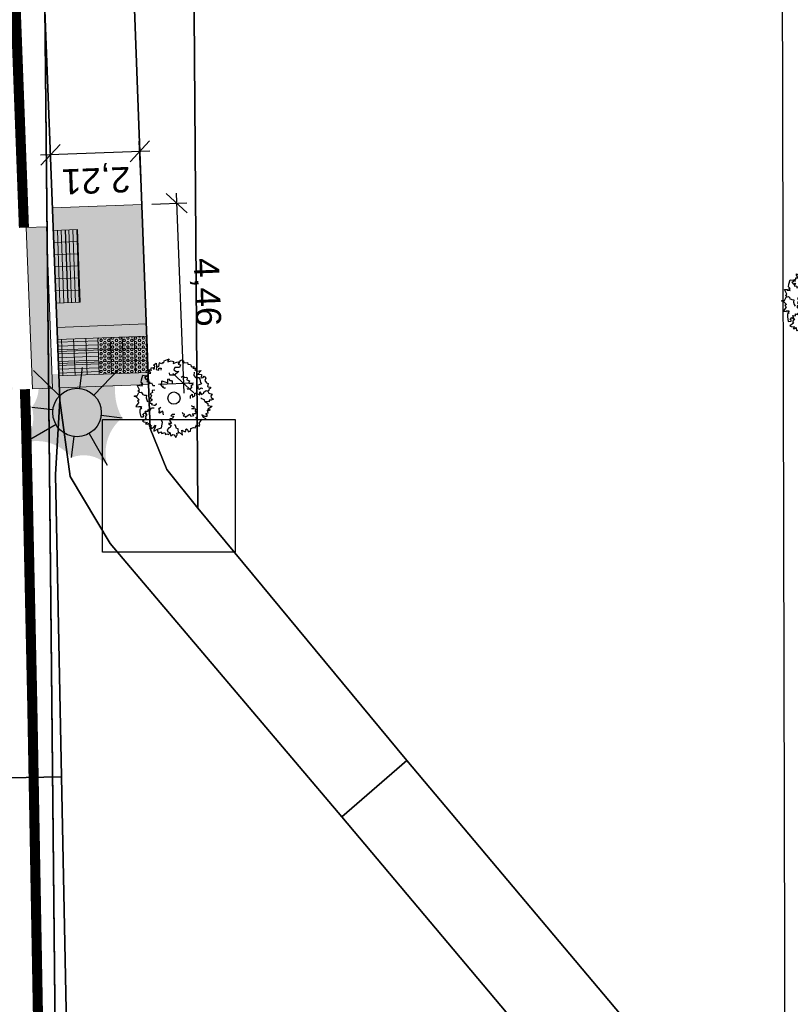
# Model space of a CAD drawing. Header units: metres. Extents: x 339653 to 341672, y 5744753 to 5747397.
# Tile 99 of 256: x 340497 to 340516, y 5745827 to 5745851. Entities that reach past the tile are written whole.
import ezdxf

# ---------------------------------------------------------------- set-up
doc = ezdxf.new("R2010")
doc.units = ezdxf.units.M
doc.header["$LTSCALE"] = 0.03
doc.header["$PDMODE"] = 3
doc.header["$PDSIZE"] = 0.5
for name, color, linetype, lineweight in [('B-Baum', 83, 'Continuous', 25), ('Flurstücke_Grenzpunkte', 7, 'Continuous', 25), ('Historie', 7, 'Continuous', 25), ('P-Bemaßung', 4, 'Continuous', 25), ('P-Laterne', 2, 'Continuous', 25), ('P-Querneigung', 4, 'Continuous', 25), ('P-TR_Material', 6, 'Continuous', 18), ('Siedlung', 7, 'Continuous', 25), ('Verkehr', 7, 'Continuous', 25)]:
    doc.layers.add(name, color=color, linetype=linetype, lineweight=lineweight)
for name, color, linetype in [('BAEUME__AKTUELLER_DATENSTAND_', 7, 'Continuous'), ('P-Markierung', 2, 'Continuous'), ('PF-Fahrbahn', 254, 'Continuous'), ('PF-Gehweg', 41, 'Continuous'), ('PF-Parkstände-Ladezone-Busbucht-Inselkopf', 253, 'Continuous'), ('UMRINGE_FAHRBAHN', 7, 'Continuous'), ('UMRINGE_FLURSTUECKSABGRENZUNGEN', 7, 'Continuous'), ('UMRINGE_GEHWEG', 7, 'Continuous'), ('UMRINGE_GRUENSTREIFEN', 7, 'Continuous'), ('UMRINGE_PARKSTREIFEN', 7, 'Continuous')]:
    doc.layers.add(name, color=color, linetype=linetype)
doc.styles.add('DYN_DIM', font='arial.ttf')
doc.dimstyles.new('M50_Bemaßung 66', dxfattribs={"dimscale": 0.2, "dimtxt": 0.625, "dimasz": 0.5, "dimexe": 0.25, "dimexo": 0.25, "dimgap": 0.25, "dimtad": 1, "dimzin": 0, "dimtxsty": 'DYN_DIM', "dimblk": 'OBLIQUE', "dimcen": -1, "dimdle": 0.25, "dimclrt": 256, "dimaunit": 2, "dimazin": 0, "dimtfac": 0.75, "dimtmove": 1, "dimatfit": 2, "dimfxl": 1, "dimtvp": 1.5, "dimtolj": 1, "dimtzin": 0, "dimarcsym": 0})
picture_1 = doc.add_image_def('image10.jpg', size_in_pixel=(800, 800))

# ---------------------------------------------------------------- blocks, each defined once
blk = doc.blocks.new('2C00108')
at = {"layer": 'B-Baum'}
for p, q in [((1.194, 3.495), (1.109, 3.447)), ((2.223, 3.668), (2.162, 3.605)), ((0.685, 2.973), (0.565, 3.039)), ((0.263, 2.233), (0.229, 2.208)), ((3.675, 2.318), (3.626, 2.281)), ((0.63, 1.133), (0.611, 1.164)), ((3.282, 0.821), (3.327, 0.882)), ((1.153, 0.361), (1.153, 0.408)), ((1.735, 0.202), (1.756, 0.237)), ((2.181, 0.231), (2.233, 0.246))]:
    blk.add_line(p, q, dxfattribs=at)
for points in [[(0.685, 2.973), (0.644, 3.073), (0.705, 3.073), (0.705, 3.16), (0.819, 3.16), (0.732, 3.291), (0.732, 3.347), (0.806, 3.329), (0.846, 3.279), (0.846, 3.429), (0.934, 3.447), (0.934, 3.391), (0.981, 3.347), (1.021, 3.51), (0.961, 3.566), (1.082, 3.653), (1.095, 3.529), (1.109, 3.447), (1.082, 3.347), (1.21, 3.322), (1.21, 3.416), (1.324, 3.416), (1.311, 3.31)], [(1.396, 3.695), (1.346, 3.624), (1.233, 3.679), (1.194, 3.495)], [(1.396, 3.695), (1.456, 3.674), (1.482, 3.768), (1.718, 3.874), (1.657, 3.774), (1.657, 3.718), (1.819, 3.768), (1.933, 3.736), (1.92, 3.637), (2.108, 3.705), (2.196, 3.718), (2.162, 3.605), (2.283, 3.574), (2.236, 3.449), (2.007, 3.449), (1.947, 3.337), (2.061, 3.262), (2.209, 3.249), (1.974, 3.062), (1.772, 3.062), (1.758, 3.074), (1.745, 3.181)], [(2.223, 3.668), (2.297, 3.824), (2.438, 3.768), (2.452, 3.668), (2.627, 3.687), (2.64, 3.605), (2.775, 3.587), (2.802, 3.524), (2.802, 3.48), (2.95, 3.499), (2.889, 3.418), (3.051, 3.405), (2.99, 3.349), (3.103, 3.265)], [(0.263, 2.233), (0.188, 2.296), (0.263, 2.352), (0.141, 2.577), (0.289, 2.577), (0.276, 2.558), (0.417, 2.539), (0.363, 2.633), (0.431, 2.633), (0.35, 2.714), (0.363, 2.845), (0.431, 3.064), (0.565, 3.039), (0.565, 2.964), (0.505, 2.952), (0.592, 2.852), (0.653, 2.902), (0.693, 2.883), (0.619, 2.758), (0.754, 2.746), (0.754, 2.658), (0.855, 2.683), (0.915, 2.564), (1.026, 2.56)], [(2.312, 2.972), (2.42, 3.041), (2.434, 3.013), (2.465, 2.951), (2.596, 2.975), (2.607, 2.924), (2.601, 2.845), (2.724, 2.795), (2.698, 2.712), (2.674, 2.7), (2.755, 2.657), (2.827, 2.679), (2.884, 2.595), (2.796, 2.544), (2.848, 2.501), (2.759, 2.393), (2.735, 2.381), (2.646, 2.364), (2.626, 2.404)], [(2.952, 3.213), (2.939, 3.045), (3.027, 2.957), (3.192, 2.957), (3.239, 2.87), (3.271, 2.709), (3.318, 2.641), (3.075, 2.549), (3.168, 2.476), (3.094, 2.451), (3.2, 2.382), (3.293, 2.441), (3.365, 2.414)], [(3.103, 3.265), (3.299, 3.303), (3.143, 3.113), (3.321, 3.094), (3.321, 3.008), (3.287, 2.974), (3.297, 2.931), (3.393, 2.946), (3.45, 3.018), (3.532, 2.917), (3.479, 2.797), (3.56, 2.696), (3.645, 2.663), (3.609, 2.505), (3.647, 2.5), (3.757, 2.485), (3.762, 2.423), (3.676, 2.361), (3.675, 2.318)], [(1.505, 2.466), (1.505, 2.416), (1.404, 2.479), (1.451, 2.504), (1.404, 2.516), (1.29, 2.622), (1.364, 2.666), (1.364, 2.785), (1.653, 2.691), (1.653, 2.872), (1.693, 2.891), (1.754, 2.81), (1.842, 2.81), (1.868, 2.754), (1.868, 2.666)], [(0.244, 1.852), (0.114, 1.977), (0, 2.027), (0.054, 2.046), (0.141, 2.046), (0.229, 2.208), (0.35, 2.233), (0.404, 2.177), (0.39, 2.14), (0.505, 2.09), (0.606, 2.077), (0.592, 1.952), (0.619, 1.852), (0.666, 1.759)], [(1.015, 2.321), (0.887, 2.313), (0.892, 2.282), (0.903, 2.214), (0.783, 2.156), (0.805, 2.109), (0.856, 2.048), (0.786, 1.935), (0.856, 1.883), (0.883, 1.888), (0.842, 1.805), (0.771, 1.78), (0.774, 1.68), (0.875, 1.69), (0.859, 1.624), (0.994, 1.59), (1.021, 1.594), (1.103, 1.633), (1.096, 1.676)], [(2.778, 1.919), (2.778, 2.056), (2.852, 2.125), (2.866, 1.987), (2.987, 2.05), (2.987, 2.175), (3.054, 2.187), (3.229, 2.094), (3.229, 2.25), (3.317, 2.118), (3.431, 2.175), (3.431, 2.231), (3.539, 2.318), (3.626, 2.281), (3.673, 2.187), (3.835, 2.137), (3.774, 2.037), (3.788, 1.975), (3.916, 1.887), (3.788, 1.831), (3.7, 1.837), (3.687, 1.762), (3.485, 1.769), (3.471, 1.856), (3.33, 1.906), (3.29, 1.95)], [(0.244, 1.852), (0.165, 1.797), (0.233, 1.734), (0.091, 1.522), (0.239, 1.507), (0.227, 1.527), (0.369, 1.533), (0.307, 1.444), (0.374, 1.438), (0.286, 1.365), (0.287, 1.233), (0.333, 1.009), (0.469, 1.021), (0.476, 1.096), (0.417, 1.114), (0.514, 1.205), (0.569, 1.15), (0.611, 1.164), (0.55, 1.296), (0.685, 1.295), (0.693, 1.383), (0.791, 1.348), (0.863, 1.46), (0.978, 1.454)], [(1.452, 1.119), (1.411, 1.292), (1.256, 1.199), (1.219, 1.224), (1.258, 1.318), (1.213, 1.393), (1.247, 1.445), (1.322, 1.49)], [(2.366, 1.238), (2.385, 1.207), (2.385, 1.188), (2.459, 1.157), (2.459, 1.107), (2.419, 1.069), (2.52, 1.057), (2.52, 1.001), (2.748, 1.15), (2.796, 1.05), (2.937, 1.075), (2.863, 1.157), (2.95, 1.188), (3.038, 1.175), (3.051, 1.269), (3.024, 1.275), (3.038, 1.394), (2.849, 1.413), (2.964, 1.463), (2.95, 1.531), (2.897, 1.513), (2.849, 1.544), (2.849, 1.581)], [(3.485, 1.769), (3.609, 1.694), (3.636, 1.675), (3.623, 1.582), (3.838, 1.544), (3.798, 1.494), (3.636, 1.394), (3.751, 1.363), (3.663, 1.313), (3.596, 1.338), (3.636, 1.195), (3.522, 1.17), (3.576, 1.126), (3.576, 1.038), (3.475, 1.038), (3.34, 1.107), (3.394, 1.007), (3.509, 0.938), (3.535, 0.864), (3.327, 0.882), (3.226, 0.87), (3.125, 0.87), (3.035, 0.995)], [(0.63, 1.133), (0.558, 1.028), (0.541, 0.999), (0.592, 0.92), (0.412, 0.796), (0.47, 0.767), (0.658, 0.744), (0.567, 0.668), (0.668, 0.659), (0.718, 0.71), (0.742, 0.562), (0.856, 0.587), (0.825, 0.525), (0.862, 0.446), (0.953, 0.488), (1.047, 0.606), (1.04, 0.493), (0.965, 0.383), (0.971, 0.304), (1.153, 0.408), (1.25, 0.438), (1.342, 0.48), (1.377, 0.662), (1.391, 0.729), (1.333, 0.888)], [(2.009, 1.137), (1.872, 1.135), (1.805, 1.059), (1.942, 1.048), (1.882, 0.926), (1.757, 0.924), (1.745, 0.856), (1.842, 0.683), (1.686, 0.68), (1.819, 0.595), (1.764, 0.48), (1.708, 0.479), (1.622, 0.37), (1.661, 0.283), (1.756, 0.237), (1.808, 0.077), (1.907, 0.139), (1.97, 0.126), (2.06, 0), (2.114, 0.129), (2.106, 0.216), (2.181, 0.231), (2.171, 0.433), (2.083, 0.445), (2.031, 0.585), (1.987, 0.625)], [(2.233, 0.246), (2.379, 0.11), (2.348, 0.353), (2.508, 0.275), (2.554, 0.348), (2.544, 0.394), (2.575, 0.425), (2.648, 0.362), (2.659, 0.271), (2.781, 0.313), (2.8, 0.442), (2.923, 0.485), (3.013, 0.467), (3.066, 0.621), (3.101, 0.604), (3.202, 0.558), (3.239, 0.608), (3.199, 0.707), (3.282, 0.821)], [(1.153, 0.361), (1.153, 0.327), (1.207, 0.206), (1.31, 0.283), (1.36, 0.201), (1.518, 0.239), (1.545, 0.146), (1.616, 0.185), (1.698, 0.141), (1.735, 0.202)]]:
    blk.add_lwpolyline(points, dxfattribs=at)
blk.add_circle((1.961, 1.94), 0.3, dxfattribs=at)
blk = doc.blocks.new('CIRCLE')
at = {"layer": 'B-Baum'}
blk.add_blockref('2C00108', (-1.978, -1.95), dxfattribs=at)
blk = doc.blocks.new('A$C28f2a770')
at = {"layer": 'P-Laterne', "lineweight": -2}
blk.add_hatch(color=40, dxfattribs=at).paths.add_polyline_path([(2.233, -0.273, 0.299675), (1.496, -2.601, 0.304603), (-0.273, -2.233, 0.299675), (-2.601, -1.496, 0.237308), (-2.233, 0.273, 0.326623), (-2.164, 2.078, 0.197598), (0.273, 2.233, 0.27984), (2.078, 2.164, 0.222453)], flags=0)
at = {"layer": 'P-Laterne', "color": 7, "lineweight": 25}
for p, q in [((-0.866, 0.831), (-2.164, 2.078)), ((0.146, 1.191), (0.273, 2.233)), ((2.078, 2.164), (0.831, 0.866)), ((-2.233, 0.273), (-1.191, 0.146)), ((2.233, -0.273), (1.191, -0.146)), ((-1.04, -0.598), (-2.601, -1.496)), ((-0.273, -2.233), (-0.146, -1.191)), ((0.598, -1.04), (1.496, -2.601))]:
    blk.add_line(p, q, dxfattribs=at)
blk.add_circle((0, 0), 1.2, dxfattribs=at)
blk = doc.blocks.new('_Oblique')
at = {"color": 0, "lineweight": -2}
blk.add_line((-0.5, -0.5), (0.5, 0.5), dxfattribs=at)
blk = doc.blocks.new('*D201')
at = {"layer": 'Defpoints', "color": 0, "transparency": 16777216}
for p in [(340499.962, 5745846.856), (340500.127, 5745842.401), (340500.991, 5745842.433)]:
    blk.add_point(p, dxfattribs=at)
at = {"layer": 'P-Bemaßung', "color": 0, "lineweight": -2, "transparency": 16777216}
for p, q in [((340500.816, 5745847.137), (340501, 5745842.183)), ((340500.212, 5745846.865), (340501.076, 5745846.897)), ((340500.377, 5745842.41), (340501.241, 5745842.442))]:
    blk.add_line(p, q, dxfattribs=at)
at = {"layer": 'P-Bemaßung', "color": 0, "lineweight": -2, "transparency": 16777216, "xscale": 0.5, "yscale": 0.5, "zscale": 0.5}
for p, rotation in [((340500.826, 5745846.888), 92.12256651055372), ((340500.991, 5745842.433), 272.1225665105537)]:
    blk.add_blockref('_Oblique', p, dxfattribs=dict(at, rotation=rotation))
at = {"layer": 'P-Bemaßung', "transparency": 16777216, "insert": (340501.533, 5745844.683), "char_height": 0.625, "attachment_point": 5, "rotation": 272.1226, "style": 'DYN_DIM'}
blk.add_mtext('\\A1;4,46', dxfattribs=at)
blk = doc.blocks.new('*D202')
at = {"layer": 'Defpoints', "color": 0, "transparency": 16777216}
for p in [(340497.701, 5745848.085), (340497.752, 5745846.77), (340499.962, 5745846.856)]:
    blk.add_point(p, dxfattribs=at)
at = {"layer": 'P-Bemaßung', "color": 0, "lineweight": -2, "transparency": 16777216}
for p, q in [((340497.742, 5745847.02), (340497.691, 5745848.335)), ((340499.953, 5745847.105), (340499.902, 5745848.42)), ((340500.162, 5745848.18), (340497.451, 5745848.075))]:
    blk.add_line(p, q, dxfattribs=at)
at = {"layer": 'P-Bemaßung', "color": 0, "lineweight": -2, "transparency": 16777216, "xscale": 0.5, "yscale": 0.5, "zscale": 0.5}
for p, rotation in [((340497.701, 5745848.085), 182.2027521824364), ((340499.912, 5745848.17), 2.202752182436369)]:
    blk.add_blockref('_Oblique', p, dxfattribs=dict(at, rotation=rotation))
at = {"layer": 'P-Bemaßung', "transparency": 16777216, "insert": (340498.83, 5745847.502), "char_height": 0.625, "attachment_point": 5, "rotation": 182.2028, "style": 'DYN_DIM'}
blk.add_mtext('\\A1;2,21', dxfattribs=at)

msp = doc.modelspace()

# ---------------------------------------------------------------- hatches: boundary and pattern name
at = {"layer": 'P-TR_Material'}
h = msp.add_hatch(dxfattribs=at)
h.set_pattern_fill('ANSI31', color=256, scale=0.03, angle=227)
h.set_pattern_definition([(272, (0, 0), (0.0951919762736, 0.0033241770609), [])])
h.paths.add_polyline_path([(340498.37, 5745846.236), (340498.073, 5745846.225), (340498.084, 5745845.925), (340498.382, 5745845.937)])
h.paths.add_polyline_path([(340498.382, 5745845.937), (340498.084, 5745845.925), (340498.096, 5745845.625), (340498.394, 5745845.637)])
h.paths.add_polyline_path([(340498.394, 5745845.637), (340498.096, 5745845.625), (340498.107, 5745845.326), (340498.405, 5745845.337)])
h.paths.add_polyline_path([(340498.405, 5745845.337), (340498.107, 5745845.326), (340498.119, 5745845.026), (340498.417, 5745845.037)])
h.paths.add_polyline_path([(340498.417, 5745845.037), (340498.119, 5745845.026), (340498.13, 5745844.726), (340498.428, 5745844.738)])
h.paths.add_polyline_path([(340498.428, 5745844.738), (340498.13, 5745844.726), (340498.142, 5745844.426), (340498.44, 5745844.438)])
h.paths.add_polyline_path([(340498.13, 5745844.726), (340497.831, 5745844.715), (340497.842, 5745844.415), (340498.142, 5745844.426)])
h.paths.add_polyline_path([(340498.119, 5745845.026), (340497.819, 5745845.014), (340497.831, 5745844.715), (340498.13, 5745844.726)])
h.paths.add_polyline_path([(340498.107, 5745845.326), (340497.808, 5745845.314), (340497.819, 5745845.014), (340498.119, 5745845.026)])
h.paths.add_polyline_path([(340498.096, 5745845.625), (340497.796, 5745845.614), (340497.808, 5745845.314), (340498.107, 5745845.326)])
h.paths.add_polyline_path([(340498.084, 5745845.925), (340497.784, 5745845.914), (340497.796, 5745845.614), (340498.096, 5745845.625)])
h.paths.add_polyline_path([(340498.073, 5745846.225), (340497.773, 5745846.213), (340497.784, 5745845.914), (340498.084, 5745845.925)])
h = msp.add_hatch(dxfattribs=at)
h.set_pattern_fill('HEX', color=256, scale=0.01)
h.set_pattern_definition([(0, (0, 0), (0, 0.054992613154), [0.03175, -0.0635]), (120, (0, 0), (-0.04762500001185, -0.027496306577), [0.03175, -0.0635]), (60, (0.03175, 0), (-0.04762500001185, 0.027496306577), [0.03175, -0.0635])])
h.paths.add_polyline_path([(340500.075, 5745843.6), (340499.775, 5745843.588), (340499.787, 5745843.289), (340500.087, 5745843.3)])
h.paths.add_polyline_path([(340500.087, 5745843.3), (340499.787, 5745843.289), (340499.798, 5745842.989), (340500.098, 5745843)])
h.paths.add_polyline_path([(340500.098, 5745843), (340499.798, 5745842.989), (340499.81, 5745842.689), (340500.11, 5745842.701)])
h.paths.add_polyline_path([(340499.798, 5745842.989), (340499.499, 5745842.977), (340499.51, 5745842.678), (340499.81, 5745842.689)])
h.paths.add_polyline_path([(340499.787, 5745843.289), (340499.487, 5745843.277), (340499.499, 5745842.977), (340499.798, 5745842.989)])
h.paths.add_polyline_path([(340499.775, 5745843.588), (340499.476, 5745843.577), (340499.487, 5745843.277), (340499.787, 5745843.289)])
h.paths.add_polyline_path([(340499.176, 5745843.565), (340498.876, 5745843.554), (340498.888, 5745843.254), (340499.187, 5745843.266)])
h.paths.add_polyline_path([(340499.476, 5745843.577), (340499.176, 5745843.565), (340499.187, 5745843.266), (340499.487, 5745843.277)])
h.paths.add_polyline_path([(340499.499, 5745842.977), (340499.199, 5745842.966), (340499.21, 5745842.666), (340499.51, 5745842.678)])
h.paths.add_polyline_path([(340499.487, 5745843.277), (340499.187, 5745843.266), (340499.199, 5745842.966), (340499.499, 5745842.977)])
h.paths.add_polyline_path([(340499.187, 5745843.266), (340498.888, 5745843.254), (340498.899, 5745842.954), (340499.199, 5745842.966)])
h.paths.add_polyline_path([(340499.199, 5745842.966), (340498.899, 5745842.954), (340498.911, 5745842.655), (340499.21, 5745842.666)])
h = msp.add_hatch(dxfattribs=at)
h.set_pattern_fill('ANSI31', color=256, scale=0.03, angle=137)
h.set_pattern_definition([(182, (0, 0), (0.0033241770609, -0.0951919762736), [])])
h.paths.add_polyline_path([(340497.977, 5745843.519), (340497.877, 5745843.515), (340497.888, 5745843.216), (340497.988, 5745843.22)])
h.paths.add_polyline_path([(340498.276, 5745843.531), (340497.977, 5745843.519), (340497.988, 5745843.22), (340498.288, 5745843.231)])
h.paths.add_polyline_path([(340498.576, 5745843.542), (340498.276, 5745843.531), (340498.288, 5745843.231), (340498.588, 5745843.243)])
h.paths.add_polyline_path([(340498.876, 5745843.554), (340498.576, 5745843.542), (340498.588, 5745843.243), (340498.888, 5745843.254)])
h.paths.add_polyline_path([(340498.888, 5745843.254), (340498.588, 5745843.243), (340498.599, 5745842.943), (340498.899, 5745842.954)])
h.paths.add_polyline_path([(340498.588, 5745843.243), (340498.288, 5745843.231), (340498.3, 5745842.931), (340498.599, 5745842.943)])
h.paths.add_polyline_path([(340498.288, 5745843.231), (340497.988, 5745843.22), (340498, 5745842.92), (340498.3, 5745842.931)])
h.paths.add_polyline_path([(340498.3, 5745842.931), (340498, 5745842.92), (340498.011, 5745842.62), (340498.311, 5745842.631)])
h.paths.add_polyline_path([(340498.599, 5745842.943), (340498.3, 5745842.931), (340498.311, 5745842.631), (340498.611, 5745842.643)])
h.paths.add_polyline_path([(340498.899, 5745842.954), (340498.599, 5745842.943), (340498.611, 5745842.643), (340498.911, 5745842.655)])
h.paths.add_polyline_path([(340497.988, 5745843.22), (340497.888, 5745843.216), (340497.9, 5745842.916), (340498, 5745842.92)])
h.paths.add_polyline_path([(340498, 5745842.92), (340497.9, 5745842.916), (340497.911, 5745842.616), (340498.011, 5745842.62)])
at = {"layer": 'PF-Fahrbahn'}
h = msp.add_hatch(color=256, dxfattribs=at)
h.dxf.hatch_style = 1
h.paths.add_polyline_path([(340492.605, 5745846.111), (340492.106, 5745846.092), (340492.259, 5745842.098), (340492.759, 5745842.118)])
h.paths.add_polyline_path([(340493.604, 5745846.149), (340493.105, 5745846.13), (340493.258, 5745842.137), (340493.758, 5745842.156)])
h.paths.add_polyline_path([(340494.604, 5745846.188), (340494.104, 5745846.169), (340494.258, 5745842.175), (340494.757, 5745842.195)])
h.paths.add_polyline_path([(340495.603, 5745846.226), (340495.103, 5745846.207), (340495.257, 5745842.214), (340495.757, 5745842.233)])
h.paths.add_polyline_path([(340496.602, 5745846.265), (340496.103, 5745846.246), (340496.256, 5745842.252), (340496.756, 5745842.271)])
h.paths.add_polyline_path([(340497.619, 5745845.854), (340497.601, 5745846.303), (340497.102, 5745846.284), (340497.255, 5745842.291), (340497.654, 5745842.306)])
h.paths.add_polyline_path([(340497.619, 5745845.851), (340497.655, 5745842.306), (340497.755, 5745842.31)])
h = msp.add_hatch(color=256, dxfattribs=at)
h.dxf.hatch_style = 1
h.paths.add_polyline_path([(340498.37, 5745846.236), (340498.073, 5745846.225), (340498.084, 5745845.925), (340498.382, 5745845.937)])
h.paths.add_polyline_path([(340498.382, 5745845.937), (340498.084, 5745845.925), (340498.096, 5745845.625), (340498.394, 5745845.637)])
h.paths.add_polyline_path([(340498.394, 5745845.637), (340498.096, 5745845.625), (340498.107, 5745845.326), (340498.405, 5745845.337)])
h.paths.add_polyline_path([(340498.405, 5745845.337), (340498.107, 5745845.326), (340498.119, 5745845.026), (340498.417, 5745845.037)])
h.paths.add_polyline_path([(340498.417, 5745845.037), (340498.119, 5745845.026), (340498.13, 5745844.726), (340498.428, 5745844.738)])
h.paths.add_polyline_path([(340498.428, 5745844.738), (340498.13, 5745844.726), (340498.142, 5745844.426), (340498.44, 5745844.438)])
h.paths.add_polyline_path([(340498.13, 5745844.726), (340497.831, 5745844.715), (340497.842, 5745844.415), (340498.142, 5745844.426)])
h.paths.add_polyline_path([(340498.119, 5745845.026), (340497.819, 5745845.014), (340497.831, 5745844.715), (340498.13, 5745844.726)])
h.paths.add_polyline_path([(340498.107, 5745845.326), (340497.808, 5745845.314), (340497.819, 5745845.014), (340498.119, 5745845.026)])
h.paths.add_polyline_path([(340498.096, 5745845.625), (340497.796, 5745845.614), (340497.808, 5745845.314), (340498.107, 5745845.326)])
h.paths.add_polyline_path([(340498.084, 5745845.925), (340497.784, 5745845.914), (340497.796, 5745845.614), (340498.096, 5745845.625)])
h.paths.add_polyline_path([(340498.073, 5745846.225), (340497.773, 5745846.213), (340497.784, 5745845.914), (340498.084, 5745845.925)])
h = msp.add_hatch(color=256, dxfattribs=at)
h.dxf.hatch_style = 1
h.paths.add_polyline_path([(340500.075, 5745843.6), (340499.775, 5745843.588), (340499.787, 5745843.289), (340500.087, 5745843.3)])
h.paths.add_polyline_path([(340500.087, 5745843.3), (340499.787, 5745843.289), (340499.798, 5745842.989), (340500.098, 5745843)])
h.paths.add_polyline_path([(340500.098, 5745843), (340499.798, 5745842.989), (340499.81, 5745842.689), (340500.11, 5745842.701)])
h.paths.add_polyline_path([(340499.798, 5745842.989), (340499.499, 5745842.977), (340499.51, 5745842.678), (340499.81, 5745842.689)])
h.paths.add_polyline_path([(340499.787, 5745843.289), (340499.487, 5745843.277), (340499.499, 5745842.977), (340499.798, 5745842.989)])
h.paths.add_polyline_path([(340499.775, 5745843.588), (340499.476, 5745843.577), (340499.487, 5745843.277), (340499.787, 5745843.289)])
h.paths.add_polyline_path([(340499.476, 5745843.577), (340499.176, 5745843.565), (340499.187, 5745843.266), (340499.487, 5745843.277)])
h.paths.add_polyline_path([(340499.487, 5745843.277), (340499.187, 5745843.266), (340499.199, 5745842.966), (340499.499, 5745842.977)])
h.paths.add_polyline_path([(340499.499, 5745842.977), (340499.199, 5745842.966), (340499.21, 5745842.666), (340499.51, 5745842.678)])
h.paths.add_polyline_path([(340499.199, 5745842.966), (340498.899, 5745842.954), (340498.911, 5745842.655), (340499.21, 5745842.666)])
h.paths.add_polyline_path([(340499.187, 5745843.266), (340498.888, 5745843.254), (340498.899, 5745842.954), (340499.199, 5745842.966)])
h.paths.add_polyline_path([(340499.176, 5745843.565), (340498.876, 5745843.554), (340498.888, 5745843.254), (340499.187, 5745843.266)])
h.paths.add_polyline_path([(340498.876, 5745843.554), (340498.576, 5745843.542), (340498.588, 5745843.243), (340498.888, 5745843.254)])
h.paths.add_polyline_path([(340498.888, 5745843.254), (340498.588, 5745843.243), (340498.599, 5745842.943), (340498.899, 5745842.954)])
h.paths.add_polyline_path([(340498.899, 5745842.954), (340498.599, 5745842.943), (340498.611, 5745842.643), (340498.911, 5745842.655)])
h.paths.add_polyline_path([(340498.599, 5745842.943), (340498.3, 5745842.931), (340498.311, 5745842.631), (340498.611, 5745842.643)])
h.paths.add_polyline_path([(340498.588, 5745843.243), (340498.288, 5745843.231), (340498.3, 5745842.931), (340498.599, 5745842.943)])
h.paths.add_polyline_path([(340498.576, 5745843.542), (340498.276, 5745843.531), (340498.288, 5745843.231), (340498.588, 5745843.243)])
h.paths.add_polyline_path([(340498.276, 5745843.531), (340497.977, 5745843.519), (340497.988, 5745843.22), (340498.288, 5745843.231)])
h.paths.add_polyline_path([(340498.288, 5745843.231), (340497.988, 5745843.22), (340498, 5745842.92), (340498.3, 5745842.931)])
h.paths.add_polyline_path([(340498.3, 5745842.931), (340498, 5745842.92), (340498.011, 5745842.62), (340498.311, 5745842.631)])
h.paths.add_polyline_path([(340498, 5745842.92), (340497.9, 5745842.916), (340497.911, 5745842.616), (340498.011, 5745842.62)])
h.paths.add_polyline_path([(340497.988, 5745843.22), (340497.888, 5745843.216), (340497.9, 5745842.916), (340498, 5745842.92)])
h.paths.add_polyline_path([(340497.977, 5745843.519), (340497.877, 5745843.515), (340497.888, 5745843.216), (340497.988, 5745843.22)])
at = {"layer": 'PF-Gehweg'}
h = msp.add_hatch(color=256, dxfattribs=at)
h.dxf.hatch_style = 1
h.paths.add_polyline_path([(340499.962, 5745846.856), (340497.751, 5745846.774), (340497.773, 5745846.213), (340498.37, 5745846.236), (340498.44, 5745844.438), (340497.842, 5745844.415), (340497.865, 5745843.815), (340500.072, 5745843.9)])
at = {"layer": 'PF-Parkstände-Ladezone-Busbucht-Inselkopf'}
h = msp.add_hatch(color=256, dxfattribs=at)
h.dxf.hatch_style = 1
h.paths.add_polyline_path([(340500.072, 5745843.9), (340497.865, 5745843.815), (340497.877, 5745843.515), (340500.083, 5745843.6)])
h.paths.add_polyline_path([(340500.116, 5745842.701), (340497.911, 5745842.616), (340497.923, 5745842.316), (340500.127, 5745842.401)])

# ---------------------------------------------------------------- linework, layer by layer
at = {"layer": 'Flurstücke_Grenzpunkte', "color": 83}
msp.add_lwpolyline([(340519.725, 5745971.238), (340514.968, 5745963.266), (340506.727, 5745951.36), (340511.881, 5745948.261), (340487.383, 5745915.582), (340485.15, 5745912.6), (340487.562, 5745908.17), (340488.245, 5745906.028), (340497.299, 5745877.625), (340497.32, 5745875.49), (340497.46, 5745861.627), (340498.163, 5745791.788)], dxfattribs=at)
msp.add_lwpolyline([(340501.63, 5745678.14), (340501.568, 5745771.522), (340501.554, 5745791.793), (340498.163, 5745791.788), (340497.46, 5745861.627), (340528.012, 5745861.864), (340684.15, 5745863.074), (340685.145, 5745863.082), (340685.285, 5745775.812), (340685.288, 5745769.673), (340685.342, 5745677.222), (340681.451, 5745673.953), (340664.621, 5745676.978)], close=True, dxfattribs=at)
at = {"layer": 'Historie', "color": 83}
msp.add_lwpolyline([(340498.163, 5745791.788), (340497.46, 5745861.627), (340528.012, 5745861.864), (340684.15, 5745863.074), (340685.145, 5745863.082), (340685.285, 5745775.812), (340685.288, 5745769.673), (340501.568, 5745771.522), (340501.554, 5745791.793)], close=True, dxfattribs=at)
at = {"layer": 'P-Markierung', "color": 10, "const_width": 0.25}
for points in [[(340493.683, 5745886.543), (340494.566, 5745882.061), (340494.85, 5745880.816), (340495.294, 5745877.485), (340495.641, 5745874.599), (340495.908, 5745870.955), (340496.097, 5745867.927), (340496.352, 5745863.548), (340496.53, 5745859.989), (340496.724, 5745854.826), (340496.922, 5745849.546), (340497.045, 5745846.282)], [(340497.068, 5745842.283), (340497.096, 5745841.497), (340497.142, 5745839.572), (340497.251, 5745834.524), (340497.457, 5745823.237), (340497.574, 5745811.225), (340497.626, 5745801.963), (340497.65, 5745791.806), (340497.657, 5745788.569), (340497.665, 5745785.525), (340497.69, 5745776.03), (340497.891, 5745747.996)]]:
    msp.add_lwpolyline(points, dxfattribs=at)
at = {"layer": 'P-TR_Material'}
for p, q in [((340497.751, 5745846.774), (340499.962, 5745846.856)), ((340497.751, 5745846.774), (340497.923, 5745842.316)), ((340499.962, 5745846.856), (340500.127, 5745842.401)), ((340499.962, 5745846.856), (340500.072, 5745843.9)), ((340497.102, 5745846.284), (340497.601, 5745846.303)), ((340497.102, 5745846.284), (340497.255, 5745842.291)), ((340497.601, 5745846.303), (340497.755, 5745842.31)), ((340497.923, 5745842.316), (340497.769, 5745846.31)), ((340498.37, 5745846.236), (340497.773, 5745846.213)), ((340497.842, 5745844.415), (340497.773, 5745846.213)), ((340498.142, 5745844.426), (340498.073, 5745846.225)), ((340498.37, 5745846.236), (340498.44, 5745844.438)), ((340498.382, 5745845.937), (340497.784, 5745845.914)), ((340498.394, 5745845.637), (340497.796, 5745845.614)), ((340498.405, 5745845.337), (340497.808, 5745845.314)), ((340498.417, 5745845.037), (340497.819, 5745845.014)), ((340498.428, 5745844.738), (340497.831, 5745844.715)), ((340498.44, 5745844.438), (340497.842, 5745844.415)), ((340500.072, 5745843.9), (340497.865, 5745843.815)), ((340500.072, 5745843.9), (340500.127, 5745842.401)), ((340500.083, 5745843.6), (340497.877, 5745843.515)), ((340499.81, 5745842.689), (340499.775, 5745843.588)), ((340500.11, 5745842.701), (340500.075, 5745843.6)), ((340498.011, 5745842.62), (340497.977, 5745843.519)), ((340498.311, 5745842.631), (340498.276, 5745843.531)), ((340498.611, 5745842.643), (340498.576, 5745843.542)), ((340498.911, 5745842.655), (340498.876, 5745843.554)), ((340499.21, 5745842.666), (340499.176, 5745843.565)), ((340499.51, 5745842.678), (340499.476, 5745843.577)), ((340500.094, 5745843.301), (340497.888, 5745843.216)), ((340500.105, 5745843.001), (340497.9, 5745842.916)), ((340500.116, 5745842.701), (340497.911, 5745842.616)), ((340500.127, 5745842.401), (340497.923, 5745842.316)), ((340497.755, 5745842.31), (340497.255, 5745842.291))]:
    msp.add_line(p, q, dxfattribs=at)
at = {"layer": 'Siedlung', "color": 83}
msp.add_lwpolyline([(340528.012, 5745861.864), (340684.15, 5745863.074), (340685.145, 5745863.082), (340685.285, 5745775.812), (340685.288, 5745769.673), (340685.342, 5745677.222), (340681.451, 5745673.953), (340664.621, 5745676.978), (340501.63, 5745678.14), (340501.568, 5745771.522), (340501.554, 5745791.793), (340498.163, 5745791.788), (340497.46, 5745861.627)], close=True, dxfattribs=at)
at = {"layer": 'UMRINGE_FAHRBAHN', "color": 83}
for points in [[(340490.849, 5745867.989, 0), (340492.108, 5745841.693, 0), (340492.293, 5745832.579, 0), (340497.979, 5745832.691, 0), (340497.83, 5745840.176, 0), (340497.935, 5745842.003, 0), (340497.224, 5745860.478, 0), (340497.066, 5745861.255, 0), (340496.657, 5745868.324, 0), (340490.849, 5745867.989, 0)], [(340497.979, 5745832.691, 0), (340498.348, 5745814.132, 0), (340498.503, 5745761.62, 0), (340498.644, 5745759.943, 0), (340498.915, 5745761.893, 0), (340499.852, 5745763.506, 0), (340518.908, 5745786.6, 0), (340519.882, 5745788.362, 0), (340520.215, 5745790.38, 0), (340520.515, 5745810.765, 0), (340520.258, 5745812.797, 0), (340519.302, 5745814.608, 0), (340514.236, 5745820.622, 0), (340504.915, 5745831.696, 0), (340499.18, 5745838.468, 0), (340498.188, 5745840.121, 0), (340497.935, 5745842.003, 0), (340497.83, 5745840.176, 0), (340497.979, 5745832.691, 0)], [(340492.293, 5745832.579, 0), (340492.668, 5745813.986, 0), (340492.722, 5745787.141, 0), (340492.726, 5745786.004, 0), (340492.405, 5745786.003, 0), (340492.429, 5745781.017, 0), (340492.503, 5745759.921, 0), (340498.644, 5745759.943, 0), (340498.503, 5745761.62, 0), (340498.348, 5745814.132, 0), (340497.979, 5745832.691, 0), (340492.293, 5745832.579, 0)]]:
    msp.add_polyline3d(points, dxfattribs=at)
at = {"layer": 'UMRINGE_FLURSTUECKSABGRENZUNGEN', "color": 83}
for points in [[(340463.675, 5745913.495, 0), (340477.553, 5745908.077, 0), (340483.83, 5745896.708, 0), (340487.768, 5745885.024, 0), (340489.819, 5745878.938, 0), (340491.494, 5745859.471, 0), (340492.103, 5745791.779, 0), (340498.163, 5745791.788, 0), (340497.683, 5745839.482, 0), (340497.46, 5745861.627, 0), (340497.299, 5745877.625, 0), (340489.923, 5745900.764, 0), (340487.562, 5745908.17, 0), (340485.15, 5745912.6, 0), (340486.375, 5745914.236, 0), (340487.383, 5745915.582, 0), (340487.988, 5745916.389, 0), (340495.709, 5745926.711, 0), (340511.836, 5745948.273, 0), (340506.595, 5745951.422, 0), (340511.057, 5745957.845, 0), (340514.865, 5745963.328, 0), (340519.583, 5745971.191, 0)], [(340501.63, 5745678.14, 0), (340653.684, 5745677.056, 0), (340658.047, 5745677.025, 0), (340664.621, 5745676.978, 0), (340681.451, 5745673.953, 0), (340685.342, 5745677.222, 0), (340685.315, 5745723.996, 0), (340685.303, 5745744.896, 0), (340685.288, 5745769.673, 0), (340685.285, 5745775.812, 0), (340685.25, 5745797.396, 0), (340685.238, 5745804.991, 0), (340685.145, 5745863.082, 0), (340684.15, 5745863.074, 0), (340528.012, 5745861.864, 0), (340510.839, 5745861.731, 0), (340497.46, 5745861.627, 0), (340497.683, 5745839.482, 0), (340498.163, 5745791.788, 0), (340501.554, 5745791.793, 0), (340501.568, 5745771.522, 0), (340501.572, 5745765.488, 0), (340501.575, 5745761.613, 0), (340501.63, 5745678.14, 0)], [(340528.012, 5745861.864, 0), (340510.839, 5745861.731, 0), (340497.46, 5745861.627, 0), (340498.163, 5745791.788, 0), (340501.554, 5745791.793, 0), (340501.568, 5745771.522, 0), (340501.575, 5745761.613, 0), (340501.63, 5745678.14, 0)]]:
    msp.add_polyline3d(points, dxfattribs=at)
at = {"layer": 'UMRINGE_GEHWEG', "color": 83}
for points in [[(340502.227, 5745865.335, 0), (340499.343, 5745864.544, 0), (340497.224, 5745860.478, 0), (340497.935, 5745842.003, 0), (340498.188, 5745840.121, 0), (340499.18, 5745838.468, 0), (340504.915, 5745831.696, 0), (340506.524, 5745833.091, 0), (340501.348, 5745839.34, 0), (340500.586, 5745840.292, 0), (340500.168, 5745841.31, 0), (340499.447, 5745860.756, 0), (340501.179, 5745862.726, 0), (340505.675, 5745862.873, 0), (340502.227, 5745865.335, 0)], [(340504.915, 5745831.696, 0), (340514.236, 5745820.622, 0), (340515.864, 5745821.996, 0), (340506.524, 5745833.091, 0), (340504.915, 5745831.696, 0)]]:
    msp.add_polyline3d(points, dxfattribs=at)
at = {"layer": 'UMRINGE_GRUENSTREIFEN', "color": 83}
msp.add_polyline3d([(340501.179, 5745862.726, 0), (340499.447, 5745860.756, 0), (340500.168, 5745841.31, 0), (340500.586, 5745840.292, 0), (340501.348, 5745839.34, 0), (340501.179, 5745862.726, 0)], dxfattribs=at)
at = {"layer": 'UMRINGE_PARKSTREIFEN', "color": 83}
msp.add_polyline3d([(340505.675, 5745862.873, 0), (340501.179, 5745862.726, 0), (340501.348, 5745839.34, 0), (340506.524, 5745833.091, 0), (340515.864, 5745821.996, 0), (340515.892, 5745824.867, 0), (340515.801, 5745863.043, 0), (340510.92, 5745862.829, 0), (340505.675, 5745862.873, 0)], dxfattribs=at)
at = {"layer": 'Verkehr', "color": 83}
msp.add_lwpolyline([(340519.725, 5745971.238), (340514.968, 5745963.266), (340506.727, 5745951.36), (340511.881, 5745948.261), (340487.383, 5745915.582), (340485.15, 5745912.6), (340487.562, 5745908.17), (340488.245, 5745906.028), (340497.299, 5745877.625), (340497.32, 5745875.49), (340497.46, 5745861.627), (340498.163, 5745791.788), (340501.554, 5745791.793), (340501.568, 5745771.522), (340501.63, 5745678.14)], dxfattribs=at)

# ---------------------------------------------------------------- block references
at = {"layer": 'BAEUME__AKTUELLER_DATENSTAND_', "xscale": 0.5027541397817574, "yscale": 0.5027541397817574, "zscale": 0.5027541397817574}
for p in [(340516.797, 5745844.433), (340500.768, 5745842.069)]:
    msp.add_blockref('CIRCLE', p, dxfattribs=at)
at = {"layer": 'P-Laterne', "xscale": 0.5, "yscale": 0.5, "zscale": 0.25}
msp.add_blockref('A$C28f2a770', (340498.36, 5745841.706), dxfattribs=at)

# ---------------------------------------------------------------- dimensions: what is measured, and where the dimension line sits
at = {"layer": 'P-Bemaßung'}
for p2, distance, picture, middle in [((340497.752, 5745846.77), -1.315, '*D202', (340498.83, 5745847.502)), ((340500.127, 5745842.401), 0.864, '*D201', (340501.533, 5745844.683))]:
    dim = msp.add_aligned_dim(p1=(340499.962, 5745846.856), p2=p2, distance=distance, dimstyle='M50_Bemaßung 66', override={"dimscale": 1}, dxfattribs=at)
    dim.commit()
    dim.dimension.update_dxf_attribs({"geometry": picture, "text_midpoint": middle})

# ---------------------------------------------------------------- pictures from other files: only their frames are drawn
at = {"layer": 'P-Querneigung'}
image = msp.add_image(picture_1, insert=(340498.988, 5745838.247), size_in_units=(3.284, 3.284), dxfattribs=at)
image.dxf.flags = 7

doc.saveas('drawing.dxf')
